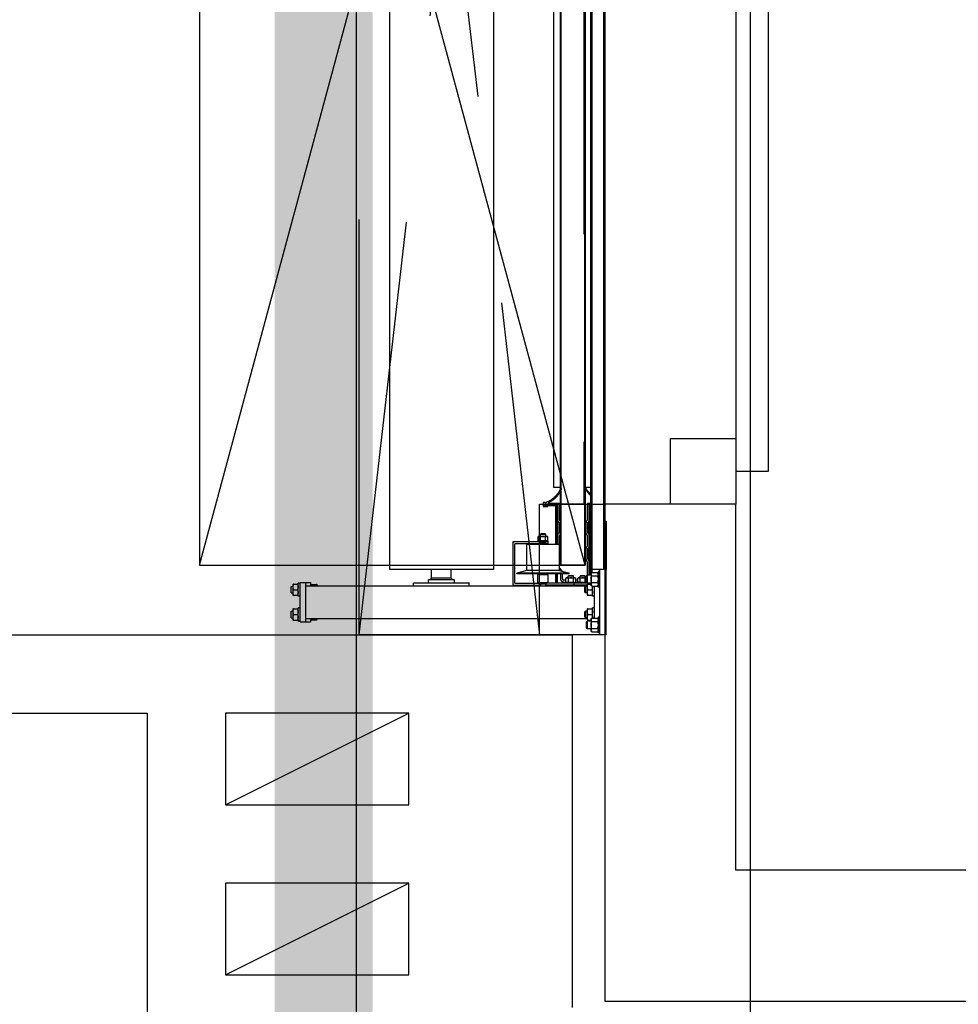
# Model space of a CAD drawing. Header units: centimetres. Extents: x -228435 to 111511, y -89367 to 428125.
# Tile 44 of 219: x -59655 to -58220, y 80335 to 81841. Entities that reach past the tile are written whole.
import ezdxf

# ---------------------------------------------------------------- set-up
doc = ezdxf.new("R2010")
doc.units = ezdxf.units.CM
doc.header["$LTSCALE"] = 50
for name, pattern in [('DASHDOT2', [12.7, 6.35, -3.175, 0, -3.175]), ('DIVIDE', [31.75, 12.7, -6.35, 0, -6.35, 0, -6.35]), ('HIDDENX2', [19.05, 12.7, -6.35])]:
    doc.linetypes.add(name, pattern=pattern)
doc.layers.get('0').update_dxf_attribs({"color": 8})
for name, color, linetype in [('ARCH_ETAPOWANIE', 8, 'DIVIDE'), ('ARCH_INFO_OSIE_IST', 8, 'DASHDOT2'), ('ARCH_MUROWANE_IST', 8, 'Continuous'), ('ARCH_WIDOK_IST', 8, 'Continuous'), ('ARCH_ŚLUSARKA_DRZWI', 8, 'Continuous'), ('ARCH_ŚLUSARKA_DRZWI_IST', 8, 'Continuous'), ('ARCH_ŻELBET_IST', 8, 'Continuous'), ('Osie rzutów$0$ARCH_INFO_OSIE_OPISY_IST', 8, 'Continuous')]:
    doc.layers.add(name, color=color, linetype=linetype)

# ---------------------------------------------------------------- blocks, each defined once
blk = doc.blocks.new('BRAMA')
at = {"linetype": 'HIDDENX2', "extrusion": (0.906308, -2.77557e-15, 0.422618)}
for p, q in [((5926.96, 12820), (5926.96, 12600)), ((5942.86, 12820), (5942.86, 12600)), ((5957.71, 12820), (5957.71, 12600)), ((5957.91, 12820), (5957.91, 12600)), ((5959.71, 12820), (5959.71, 12600)), ((5959.91, 12820), (5959.91, 12600)), ((5956.76, 12819.16), (5956.76, 12600.67)), ((5956.86, 12819.16), (5956.86, 12600.67)), ((5957.7, 12810), (5957.7, 12610)), ((5959.91, 12810), (5959.91, 12610)), ((5952.06, 12807.5), (5952.06, 12612.5)), ((5953.06, 12807.77), (5953.06, 12612.23)), ((5953.16, 12807.58), (5953.16, 12612.42)), ((5953.06, 12612.5), (5952.06, 12612.5)), ((5956.89, 12612.5), (5956.86, 12612.5)), ((5957.7, 12612.5), (5957.03, 12612.5)), ((5953.06, 12611.85), (5953.06, 12600.67)), ((5953.16, 12612.04), (5953.16, 12600.67)), ((5950.46, 12610.17), (5950.46, 12609.64)), ((5950.46, 12609.64), (5951.16, 12609.64)), ((5950.76, 12610.22), (5950.51, 12610.22)), ((5950.66, 12609.77), (5950.66, 12609.97)), ((5951.16, 12609.74), (5950.66, 12609.77)), ((5951.02, 12609.78), (5951.02, 12609.98)), ((5951.02, 12609.98), (5952.22, 12609.98)), ((5951.02, 12609.78), (5952.32, 12609.78)), ((5951.02, 12609.73), (5951.02, 12609.78)), ((5952.22, 12609.78), (5951.02, 12609.78)), ((5952.33, 12609.73), (5951.02, 12609.73)), ((5951.16, 12609.64), (5951.16, 12609.74)), ((5952.87, 12610.07), (5951.33, 12610.11)), ((5952.38, 12603.83), (5952.38, 12609.68)), ((5952.42, 12609.68), (5952.42, 12603.83)), ((5952.42, 12603.83), (5952.42, 12609.58)), ((5952.62, 12609.58), (5952.62, 12603.83)), ((5952.66, 12609.97), (5952.66, 12607.55)), ((5952.96, 12607.55), (5952.96, 12609.97)), ((5957.21, 12609.97), (5957.21, 12607.55)), ((5957.21, 12609.97), (5957.51, 12609.97)), ((5957.51, 12607.55), (5957.51, 12609.97)), ((5957.71, 12610), (5957.7, 12610)), ((5957.7, 12610), (5957.71, 12610)), ((5957.7, 12599.1), (5957.7, 12610)), ((5957.71, 12610), (5957.7, 12610)), ((5957.7, 12610), (5957.7, 12599.1)), ((5957.71, 12610), (5957.7, 12610)), ((5957.7, 12610), (5957.7, 12599.1)), ((5959.91, 12610), (5959.91, 12610)), ((5959.91, 12610), (5959.91, 12610)), ((5959.91, 12610), (5959.91, 12608.3)), ((5959.91, 12608.3), (5959.91, 12610)), ((5959.91, 12610), (5959.91, 12610)), ((5959.91, 12608.3), (5959.91, 12610)), ((5959.91, 12610), (5959.91, 12610)), ((5957.51, 12608.08), (5957.7, 12608.08)), ((5957.51, 12599.1), (5957.51, 12608.08)), ((5959.91, 12608.3), (5959.91, 12608.3)), ((5959.91, 12608.3), (5959.91, 12608.3)), ((5959.91, 12608.3), (5959.91, 12608.3)), ((5952.77, 12607.27), (5952.86, 12607.18)), ((5952.86, 12607.18), (5952.86, 12605.55)), ((5953.07, 12607.4), (5952.99, 12607.48)), ((5953.16, 12605.55), (5953.16, 12607.18)), ((5957.01, 12607.18), (5957.01, 12605.55)), ((5957.18, 12607.48), (5957.1, 12607.4)), ((5957.31, 12607.18), (5957.39, 12607.27)), ((5957.31, 12605.55), (5957.31, 12607.18)), ((5959.91, 12607.38), (5960.11, 12607.38)), ((5959.91, 12600), (5959.91, 12607.38)), ((5960.11, 12607.38), (5960.11, 12600)), ((5949.8, 12605.04), (5949.7, 12605.01)), ((5949.7, 12604.42), (5949.7, 12605.01)), ((5949.8, 12605.04), (5949.89, 12605.04)), ((5949.89, 12605.04), (5950.45, 12605.04)), ((5950.13, 12605.43), (5950.05, 12605.35)), ((5950.85, 12605.35), (5950.05, 12605.35)), ((5950.05, 12605.04), (5950.05, 12605.35)), ((5950.08, 12604.42), (5950.08, 12605.01)), ((5950.78, 12605.43), (5950.13, 12605.43)), ((5950.45, 12605.04), (5951.02, 12605.04)), ((5950.78, 12605.43), (5950.85, 12605.35)), ((5950.83, 12604.42), (5950.83, 12605.01)), ((5950.85, 12605.04), (5950.85, 12605.35)), ((5951.02, 12605.04), (5951.1, 12605.04)), ((5951.1, 12605.04), (5951.2, 12605.01)), ((5951.2, 12604.42), (5951.2, 12605.01)), ((5952.66, 12605.18), (5952.66, 12603.83)), ((5952.86, 12605.55), (5952.77, 12605.47)), ((5952.96, 12603.55), (5952.96, 12605.18)), ((5952.99, 12605.25), (5953.07, 12605.34)), ((5957.1, 12605.34), (5957.18, 12605.25)), ((5957.21, 12605.18), (5957.21, 12603.55)), ((5957.39, 12605.47), (5957.31, 12605.55)), ((5957.51, 12603.55), (5957.51, 12605.18)), ((5945.85, 12604.23), (5945.85, 12597.58)), ((5950.03, 12604.23), (5945.85, 12604.23)), ((5946.15, 12597.88), (5946.15, 12603.93)), ((5950.03, 12603.93), (5946.15, 12603.93)), ((5952.95, 12603.83), (5947.95, 12603.83)), ((5947.95, 12599.83), (5947.95, 12603.83)), ((5949.65, 12604.23), (5949.65, 12604.39)), ((5951.25, 12604.23), (5949.65, 12604.23)), ((5949.65, 12603.83), (5949.65, 12603.93)), ((5949.8, 12604.39), (5949.7, 12604.42)), ((5949.89, 12604.39), (5949.8, 12604.39)), ((5950.45, 12604.39), (5949.89, 12604.39)), ((5950.03, 12604.23), (5950.03, 12603.93)), ((5950.05, 12604.23), (5950.03, 12604.23)), ((5950.87, 12603.93), (5950.03, 12603.93)), ((5950.05, 12604.03), (5950.05, 12604.23)), ((5950.85, 12604.03), (5950.05, 12604.03)), ((5950.15, 12603.93), (5950.15, 12604.03)), ((5951.02, 12604.39), (5950.45, 12604.39)), ((5950.75, 12603.93), (5950.75, 12604.03)), ((5950.87, 12604.23), (5950.85, 12604.23)), ((5950.85, 12604.03), (5950.85, 12604.23)), ((5951.25, 12604.23), (5950.87, 12604.23)), ((5950.87, 12603.93), (5950.87, 12604.23)), ((5951.25, 12603.93), (5950.87, 12603.93)), ((5951.1, 12604.39), (5951.02, 12604.39)), ((5951.1, 12604.39), (5951.2, 12604.42)), ((5951.25, 12604.23), (5951.25, 12604.39)), ((5951.25, 12603.93), (5951.25, 12604.23)), ((5951.25, 12603.83), (5951.25, 12603.93)), ((5952.95, 12599.83), (5952.95, 12603.83)), ((5953.07, 12603.4), (5952.99, 12603.48)), ((5953.16, 12601.55), (5953.16, 12603.18)), ((5957.01, 12603.18), (5957.01, 12601.55)), ((5957.18, 12603.48), (5957.1, 12603.4)), ((5957.31, 12603.18), (5957.39, 12603.27)), ((5957.31, 12601.55), (5957.31, 12603.18)), ((5952.96, 12600.26), (5952.96, 12601.18)), ((5953.31, 12599.84), (5952.96, 12600.26)), ((5952.99, 12601.25), (5953.07, 12601.34)), ((5953.16, 12600.67), (5953.06, 12600.67)), ((5953.26, 12600.67), (5953.16, 12600.67)), ((5956.66, 12600.67), (5953.26, 12600.67)), ((5956.76, 12600.67), (5956.66, 12600.67)), ((5956.86, 12600.67), (5956.76, 12600.67)), ((5957.1, 12601.34), (5957.18, 12601.25)), ((5957.21, 12601.18), (5957.21, 12599.1)), ((5957.39, 12601.47), (5957.31, 12601.55)), ((5957.51, 12599.1), (5957.51, 12601.18)), ((5942.86, 12600), (5926.96, 12600)), ((5933.41, 12598.68), (5933.16, 12598.43)), ((5933.41, 12598.68), (5933.41, 12600)), ((5936.41, 12598.68), (5933.41, 12598.68)), ((5936.41, 12598.68), (5936.41, 12600)), ((5936.41, 12598.68), (5936.66, 12598.43)), ((5947.95, 12599.83), (5946.45, 12599.43)), ((5954.45, 12599.43), (5946.45, 12599.43)), ((5946.45, 12599.33), (5946.45, 12599.43)), ((5954.45, 12599.33), (5946.45, 12599.33)), ((5952.95, 12599.83), (5947.95, 12599.83)), ((5951.25, 12599.17), (5949.65, 12599.17)), ((5949.65, 12597.93), (5949.65, 12599.17)), ((5949.7, 12599.17), (5949.7, 12599.33)), ((5951.2, 12599.17), (5951.2, 12599.33)), ((5951.25, 12597.93), (5951.25, 12599.17)), ((5952.38, 12597.88), (5952.38, 12599.33)), ((5952.42, 12599.33), (5952.42, 12597.88)), ((5952.42, 12597.88), (5952.42, 12599.33)), ((5952.62, 12599.33), (5952.62, 12597.88)), ((5952.95, 12599.83), (5954.45, 12599.43)), ((5953.11, 12599.33), (5953.11, 12598.57)), ((5953.41, 12598.57), (5953.41, 12599.33)), ((5954.05, 12598.69), (5953.95, 12598.66)), ((5953.95, 12598.07), (5953.95, 12598.66)), ((5954.05, 12598.69), (5954.14, 12598.69)), ((5954.14, 12598.69), (5954.7, 12598.69)), ((5954.4, 12599.08), (5954.3, 12598.98)), ((5955.1, 12598.98), (5954.3, 12598.98)), ((5954.3, 12598.69), (5954.3, 12598.98)), ((5954.33, 12598.07), (5954.33, 12598.66)), ((5954.4, 12599.08), (5955, 12599.08)), ((5954.45, 12599.33), (5954.45, 12599.43)), ((5954.7, 12598.69), (5955.27, 12598.69)), ((5955, 12599.08), (5955.1, 12598.98)), ((5955.08, 12598.07), (5955.08, 12598.66)), ((5955.1, 12598.69), (5955.1, 12598.98)), ((5955.27, 12598.69), (5955.35, 12598.69)), ((5955.35, 12598.69), (5955.45, 12598.66)), ((5955.45, 12598.07), (5955.45, 12598.66)), ((5955.85, 12598.69), (5955.75, 12598.66)), ((5955.75, 12598.07), (5955.75, 12598.66)), ((5955.85, 12598.69), (5955.94, 12598.69)), ((5955.94, 12598.69), (5956.5, 12598.69)), ((5956.2, 12599.08), (5956.1, 12598.98)), ((5956.9, 12598.98), (5956.1, 12598.98)), ((5956.1, 12598.69), (5956.1, 12598.98)), ((5956.13, 12598.07), (5956.13, 12598.66)), ((5956.2, 12599.08), (5956.8, 12599.08)), ((5956.5, 12598.69), (5957.07, 12598.69)), ((5956.8, 12599.08), (5956.9, 12598.98)), ((5956.88, 12598.07), (5956.88, 12598.66)), ((5956.9, 12598.69), (5956.9, 12598.98)), ((5957.07, 12598.69), (5957.11, 12598.69)), ((5957.11, 12598.01), (5957.11, 12599)), ((5957.21, 12599.1), (5957.21, 12597.91)), ((5957.21, 12599.1), (5957.26, 12599.1)), ((5957.26, 12599.1), (5957.26, 12599.1)), ((5957.78, 12599.1), (5957.26, 12599.1)), ((5957.91, 12600), (5957.71, 12600)), ((5957.78, 12599.4), (5957.88, 12599.54)), ((5957.78, 12599.4), (5957.78, 12599.3)), ((5957.78, 12599.27), (5957.78, 12599.3)), ((5957.78, 12599.27), (5957.78, 12598.53)), ((5957.88, 12599.54), (5958.75, 12599.54)), ((5957.88, 12599.02), (5958.75, 12599.02)), ((5957.9, 12600), (5957.9, 12599.54)), ((5957.9, 12599.54), (5957.9, 12600)), ((5957.9, 12599.54), (5957.9, 12600)), ((5958.11, 12600), (5957.91, 12600)), ((5959.11, 12600), (5958.11, 12600)), ((5958.86, 12599.4), (5958.75, 12599.54)), ((5958.86, 12599.7), (5958.86, 12598.5)), ((5959.11, 12599.7), (5958.86, 12599.7)), ((5959.11, 12590), (5959.11, 12600)), ((5960.11, 12600), (5959.11, 12600)), ((5960.11, 12590), (5960.11, 12600)), ((5911.91, 12596.9), (5911.91, 12597.4)), ((5911.91, 12597.4), (5912.21, 12597.4)), ((5912.21, 12597.72), (5912.23, 12597.75)), ((5912.21, 12597.72), (5912.21, 12596.19)), ((5912.31, 12597.75), (5912.91, 12597.75)), ((5913.01, 12597.72), (5912.99, 12597.75)), ((5913.01, 12595.9), (5913.01, 12597.9)), ((5913.31, 12597.9), (5913.01, 12597.9)), ((5913.31, 12592), (5913.31, 12598)), ((5913.31, 12598), (5914.11, 12598)), ((5914.11, 12598), (5914.91, 12598)), ((5914.11, 12598), (5914.11, 12592)), ((5914.11, 12597.5), (5957.21, 12597.5)), ((5914.91, 12598), (5914.91, 12597.5)), ((5914.91, 12597.7), (5915.81, 12597.7)), ((5915.91, 12597.6), (5915.91, 12597.5)), ((5930.66, 12597.5), (5930.66, 12597.88)), ((5930.71, 12597.93), (5939.11, 12597.93)), ((5936.91, 12598.43), (5932.91, 12598.43)), ((5932.91, 12597.93), (5932.91, 12598.43)), ((5936.91, 12597.93), (5936.91, 12598.43)), ((5939.16, 12597.5), (5939.16, 12597.88)), ((5945.85, 12597.58), (5950.03, 12597.58)), ((5946.15, 12597.88), (5950.03, 12597.88)), ((5951.25, 12597.93), (5949.65, 12597.93)), ((5949.7, 12597.88), (5949.65, 12597.93)), ((5950.87, 12597.88), (5950.03, 12597.88)), ((5950.03, 12597.88), (5950.03, 12597.58)), ((5950.05, 12597.58), (5950.03, 12597.58)), ((5950.05, 12597.78), (5950.85, 12597.78)), ((5950.05, 12597.78), (5950.05, 12597.5)), ((5950.15, 12597.88), (5950.15, 12597.78)), ((5950.75, 12597.88), (5950.75, 12597.78)), ((5950.85, 12597.78), (5950.85, 12597.5)), ((5950.87, 12597.58), (5950.85, 12597.58)), ((5950.87, 12597.58), (5950.87, 12597.88)), ((5955.16, 12597.88), (5950.87, 12597.88)), ((5955.16, 12597.58), (5950.87, 12597.58)), ((5951.2, 12597.88), (5951.25, 12597.93)), ((5952.38, 12597.5), (5952.38, 12597.58)), ((5952.42, 12597.58), (5952.42, 12597.5)), ((5957.21, 12597.58), (5952.47, 12597.58)), ((5953.95, 12598.37), (5953.61, 12598.37)), ((5953.61, 12598.07), (5953.95, 12598.07)), ((5953.85, 12598.04), (5955.55, 12598.04)), ((5953.85, 12597.88), (5953.85, 12598.04)), ((5954.05, 12598.04), (5953.95, 12598.07)), ((5955.16, 12597.88), (5955.16, 12597.58)), ((5957.7, 12597.88), (5955.16, 12597.88)), ((5955.35, 12598.04), (5955.45, 12598.07)), ((5955.75, 12598.37), (5955.45, 12598.37)), ((5955.45, 12598.07), (5955.75, 12598.07)), ((5955.55, 12597.88), (5955.55, 12598.04)), ((5955.65, 12598.04), (5957.11, 12598.04)), ((5955.65, 12597.88), (5955.65, 12598.04)), ((5955.85, 12598.04), (5955.75, 12598.07)), ((5956.81, 12597.3), (5956.91, 12597.4)), ((5956.81, 12596.5), (5956.81, 12597.3)), ((5956.91, 12597.4), (5956.91, 12596.4)), ((5957.21, 12597.4), (5956.91, 12597.4)), ((5957.26, 12597.91), (5957.21, 12597.91)), ((5957.21, 12597.72), (5957.23, 12597.75)), ((5957.21, 12597.72), (5957.21, 12596.19)), ((5957.26, 12597.9), (5957.26, 12597.91)), ((5957.78, 12597.9), (5957.26, 12597.9)), ((5957.31, 12597.75), (5957.78, 12597.75)), ((5957.35, 12597.88), (5957.35, 12597.9)), ((5957.7, 12597.75), (5957.7, 12597.9)), ((5957.7, 12597.9), (5957.7, 12597.75)), ((5957.7, 12597.9), (5957.7, 12597.75)), ((5957.7, 12597.88), (5957.7, 12597.75)), ((5957.78, 12598.47), (5957.78, 12598.53)), ((5957.78, 12598.47), (5957.78, 12597.74)), ((5957.78, 12597.71), (5957.78, 12597.74)), ((5957.78, 12597.71), (5957.78, 12597.6)), ((5957.78, 12597.6), (5957.88, 12597.46)), ((5957.88, 12597.98), (5958.75, 12597.98)), ((5957.88, 12597.46), (5958.75, 12597.46)), ((5958.01, 12595.9), (5958.01, 12597.46)), ((5958.31, 12592.54), (5958.31, 12597.46)), ((5958.86, 12597.6), (5958.75, 12597.46)), ((5958.86, 12598.5), (5958.86, 12597.3)), ((5959.11, 12597.3), (5958.86, 12597.3)), ((5911.91, 12596.4), (5911.91, 12596.9)), ((5911.91, 12596.4), (5912.21, 12596.4)), ((5912.21, 12596.19), (5912.21, 12596.08)), ((5912.21, 12596.08), (5912.23, 12596.05)), ((5912.31, 12596.9), (5912.91, 12596.9)), ((5912.31, 12596.05), (5912.91, 12596.05)), ((5913.01, 12596.08), (5912.99, 12596.05)), ((5913.31, 12595.9), (5913.01, 12595.9)), ((5956.81, 12596.5), (5956.91, 12596.4)), ((5957.21, 12596.4), (5956.91, 12596.4)), ((5957.21, 12596.19), (5957.21, 12596.08)), ((5957.21, 12596.08), (5957.23, 12596.05)), ((5957.31, 12596.9), (5957.91, 12596.9)), ((5957.31, 12596.05), (5957.91, 12596.05)), ((5958.01, 12596.08), (5957.99, 12596.05)), ((5958.31, 12595.9), (5958.01, 12595.9)), ((5913.01, 12592.1), (5913.01, 12594.1)), ((5913.31, 12594.1), (5913.01, 12594.1)), ((5958.01, 12592.54), (5958.01, 12594.1)), ((5958.31, 12594.1), (5958.01, 12594.1)), ((5911.91, 12593.1), (5911.91, 12593.6)), ((5911.91, 12593.6), (5912.21, 12593.6)), ((5911.91, 12592.6), (5911.91, 12593.1)), ((5911.91, 12592.6), (5912.21, 12592.6)), ((5912.21, 12593.92), (5912.23, 12593.95)), ((5912.21, 12593.92), (5912.21, 12592.39)), ((5912.31, 12593.95), (5912.91, 12593.95)), ((5912.31, 12593.1), (5912.91, 12593.1)), ((5913.01, 12593.92), (5912.99, 12593.95)), ((5956.81, 12593.5), (5956.91, 12593.6)), ((5956.81, 12592.7), (5956.81, 12593.5)), ((5956.81, 12592.7), (5956.91, 12592.6)), ((5956.91, 12593.6), (5956.91, 12592.6)), ((5957.21, 12593.6), (5956.91, 12593.6)), ((5957.21, 12592.6), (5956.91, 12592.6)), ((5957.21, 12593.92), (5957.23, 12593.95)), ((5957.21, 12593.92), (5957.21, 12592.39)), ((5957.31, 12593.95), (5957.91, 12593.95)), ((5957.31, 12593.1), (5957.91, 12593.1)), ((5958.01, 12593.92), (5957.99, 12593.95)), ((5958.86, 12592.7), (5958.86, 12591.5)), ((5959.11, 12592.7), (5958.86, 12592.7)), ((5912.21, 12592.39), (5912.21, 12592.28)), ((5912.21, 12592.28), (5912.23, 12592.25)), ((5912.31, 12592.25), (5912.91, 12592.25)), ((5913.01, 12592.28), (5912.99, 12592.25)), ((5913.31, 12592.1), (5913.01, 12592.1)), ((5913.31, 12592), (5914.11, 12592)), ((5914.11, 12592.5), (5957.21, 12592.5)), ((5914.11, 12592), (5914.91, 12592)), ((5914.91, 12592.5), (5914.91, 12592)), ((5914.91, 12592.3), (5915.81, 12592.3)), ((5915.91, 12592.5), (5915.91, 12592.4)), ((5957.11, 12591.01), (5957.11, 12592)), ((5957.21, 12592.39), (5957.21, 12592.28)), ((5957.21, 12592.28), (5957.23, 12592.25)), ((5957.21, 12592.1), (5957.21, 12590.91)), ((5957.21, 12592.1), (5957.26, 12592.1)), ((5957.26, 12592.1), (5957.26, 12592.1)), ((5957.78, 12592.1), (5957.26, 12592.1)), ((5957.31, 12592.25), (5957.78, 12592.25)), ((5957.78, 12592.4), (5957.88, 12592.54)), ((5957.78, 12592.4), (5957.78, 12592.3)), ((5957.78, 12592.27), (5957.78, 12592.3)), ((5957.78, 12592.27), (5957.78, 12591.53)), ((5957.78, 12591.47), (5957.78, 12591.53)), ((5957.78, 12591.47), (5957.78, 12590.74)), ((5957.88, 12592.54), (5958.75, 12592.54)), ((5957.88, 12592.02), (5958.75, 12592.02)), ((5958.86, 12592.4), (5958.75, 12592.54)), ((5958.86, 12591.5), (5958.86, 12590.3)), ((5957.26, 12590.91), (5957.21, 12590.91)), ((5957.26, 12590.9), (5957.26, 12590.91)), ((5957.78, 12590.9), (5957.26, 12590.9)), ((5957.78, 12590.71), (5957.78, 12590.74)), ((5957.78, 12590.71), (5957.78, 12590.6)), ((5957.78, 12590.6), (5957.88, 12590.46)), ((5957.88, 12590.98), (5958.75, 12590.98)), ((5957.88, 12590.46), (5958.75, 12590.46)), ((5958.86, 12590.6), (5958.75, 12590.46)), ((5959.11, 12590.3), (5958.86, 12590.3)), ((5960.11, 12590), (5959.11, 12590))]:
    blk.add_line(p, q, dxfattribs=at)
at = {"linetype": 'HIDDENX2'}
for p, q in [((5966.39, 12610), (5959.91, 12610)), ((5951.25, 12604.39), (5949.65, 12604.39))]:
    blk.add_line(p, q, dxfattribs=at)
blk.add_lwpolyline([(5956.86, 12819.16), (5897.91, 12819.16), (5897.91, 12600.67), (5956.86, 12600.67)], close=True, dxfattribs=at)
for points in [[(5956.86, 12600.67), (5897.91, 12819.16)], [(5897.91, 12600.67), (5956.86, 12819.16)]]:
    blk.add_lwpolyline(points, dxfattribs=at)
for centre, radius, start, end in [((5949.54, 12613.94), 3.92, 288.1799, 335.1123), ((5949.81, 12613.66), 3.72, 294.2059, 338.9998), ((5953.18, 12612.32), 0.1, 0, 199.245), ((5956.96, 12612.43), 0.1, 303.7934, 197.8457), ((5961.21, 12614.85), 4.99, 209.4335, 225.3), ((5961.5, 12615.32), 5.38, 213.5956, 225.1233), ((5950.51, 12610.17), 0.05, 90, 180), ((5951.66, 12600.23), 9.78, 84.1331, 95.8669), ((5951.33, 12610.18), 0.075, 90, 270), ((5952.22, 12609.58), 0.4, 0, 90), ((5952.22, 12609.58), 0.2, 0, 90), ((5952.32, 12609.68), 0.1, 0, 90), ((5952.33, 12609.68), 0.05, 360, 90), ((5952.86, 12609.97), 0.1, 0, 84.7188), ((5957.31, 12609.97), 0.1, 96.2345, 180), ((5958.61, 12598.07), 12.07, 94.2943, 96.2345), ((5958.71, 12599.9), 10.14, 95.6843, 96.7998), ((5953.06, 12607.55), 0.4, 180, 225), ((5953.06, 12607.55), 0.1, 180, 225), ((5952.86, 12607.18), 0.3, 0, 45), ((5957.31, 12607.18), 0.298, 134.866, 180.134), ((5957.11, 12607.55), 0.1, 315, 0), ((5957.11, 12607.55), 0.4, 315, 0), ((5953.06, 12605.18), 0.4, 135, 180), ((5953.06, 12605.18), 0.101, 135.1605, 179.8395), ((5952.86, 12605.55), 0.3, 315, 0), ((5957.31, 12605.55), 0.3, 180, 225), ((5957.11, 12605.18), 0.1, 0, 45), ((5957.11, 12605.18), 0.4, 0, 45), ((5953.06, 12603.55), 0.1, 180, 225), ((5952.86, 12603.18), 0.3, 0, 45), ((5957.31, 12603.18), 0.3, 135, 180), ((5957.11, 12603.55), 0.1, 315, 0), ((5957.11, 12603.55), 0.4, 315, 0), ((5953.06, 12601.18), 0.1, 135, 180), ((5952.86, 12601.55), 0.3, 315, 0), ((5957.31, 12601.55), 0.3, 180, 225), ((5957.11, 12601.18), 0.1, 0, 45), ((5957.11, 12601.18), 0.4, 0, 45), ((5953.01, 12599.58), 0.4, 18.7937, 40), ((5915.81, 12597.6), 0.1, 0, 90), ((5930.71, 12597.88), 0.05, 90, 180), ((5939.11, 12597.88), 0.05, 0, 90), ((5952.82, 12597.78), 0.4, 210, 222.9611), ((5953.61, 12598.57), 0.5, 180, 270), ((5953.61, 12598.57), 0.2, 180, 270), ((5957.31, 12597.98), 0.2, 330, 338.7153), ((5957.31, 12597.98), 0.4, 345.5225, 349.5428), ((5915.81, 12592.4), 0.1, 270, 0)]:
    blk.add_arc(centre, radius, start, end, dxfattribs=at)
for points, weights in [([(5949.89, 12605.04), (5949.8, 12605.04), (5949.7, 12605.01)], [1, 1.0379548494, 1]), ([(5950.08, 12605.01), (5949.98, 12605.04), (5949.89, 12605.04)], [1, 1.0379548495, 1]), ([(5950.45, 12605.04), (5950.28, 12605.04), (5950.08, 12605.01)], [1, 1.0379548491, 1]), ([(5950.83, 12605.01), (5950.63, 12605.04), (5950.45, 12605.04)], [1, 1.03795484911, 1]), ([(5951.02, 12605.04), (5950.93, 12605.04), (5950.83, 12605.01)], [1, 1.03795484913, 1]), ([(5951.2, 12605.01), (5951.1, 12605.04), (5951.02, 12605.04)], [1, 1.03795484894, 1]), ([(5949.7, 12604.42), (5949.8, 12604.39), (5949.89, 12604.39)], [1, 1.03795484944, 1]), ([(5949.89, 12604.39), (5949.98, 12604.39), (5950.08, 12604.42)], [1, 1.03795484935, 1]), ([(5950.08, 12604.42), (5950.28, 12604.39), (5950.45, 12604.39)], [1, 1.03795484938, 1]), ([(5950.45, 12604.39), (5950.63, 12604.39), (5950.83, 12604.42)], [1, 1.0379548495, 1]), ([(5950.83, 12604.42), (5950.93, 12604.39), (5951.02, 12604.39)], [1, 1.03795484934, 1]), ([(5951.02, 12604.39), (5951.1, 12604.39), (5951.2, 12604.42)], [1, 1.03795484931, 1]), ([(5954.14, 12598.69), (5954.05, 12598.69), (5953.95, 12598.66)], [1, 1.0379548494, 1]), ([(5954.33, 12598.66), (5954.23, 12598.69), (5954.14, 12598.69)], [1, 1.0379548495, 1]), ([(5954.7, 12598.69), (5954.53, 12598.69), (5954.33, 12598.66)], [1, 1.0379548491, 1]), ([(5955.08, 12598.66), (5954.88, 12598.69), (5954.7, 12598.69)], [1, 1.03795484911, 1]), ([(5955.27, 12598.69), (5955.18, 12598.69), (5955.08, 12598.66)], [1, 1.03795484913, 1]), ([(5955.45, 12598.66), (5955.35, 12598.69), (5955.27, 12598.69)], [1, 1.03795484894, 1]), ([(5955.94, 12598.69), (5955.85, 12598.69), (5955.75, 12598.66)], [1, 1.0379548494, 1]), ([(5956.13, 12598.66), (5956.03, 12598.69), (5955.94, 12598.69)], [1, 1.0379548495, 1]), ([(5956.5, 12598.69), (5956.33, 12598.69), (5956.13, 12598.66)], [1, 1.0379548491, 1]), ([(5956.88, 12598.66), (5956.68, 12598.69), (5956.5, 12598.69)], [1, 1.03795484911, 1]), ([(5957.07, 12598.69), (5956.98, 12598.69), (5956.88, 12598.66)], [1, 1.03795484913, 1]), ([(5957.11, 12598.68), (5957.09, 12598.69), (5957.07, 12598.69)], [1.01344979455, 1.00873534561, 1]), ([(5957.11, 12599), (5957.15, 12599.04), (5957.21, 12599.1)], [1, 1.00423799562, 1]), ([(5957.78, 12599.3), (5957.78, 12599.41), (5957.88, 12599.54)], [1, 1.03360010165, 1.0000000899]), ([(5957.88, 12599.02), (5957.78, 12599.15), (5957.78, 12599.27)], [1, 1.0336001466, 1]), ([(5957.78, 12598.53), (5957.78, 12598.76), (5957.88, 12599.02)], [1, 1.03360147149, 1]), ([(5958.75, 12599.54), (5958.85, 12599.41), (5958.86, 12599.3)], [1.0000000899, 1.03360010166, 1]), ([(5958.86, 12599.27), (5958.85, 12599.15), (5958.75, 12599.02)], [1, 1.03360014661, 1]), ([(5958.75, 12599.02), (5958.85, 12598.76), (5958.86, 12598.53)], [1, 1.03360147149, 1]), ([(5912.31, 12596.9), (5912.16, 12597.33), (5912.31, 12597.75)], [1, 1.15470053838, 1]), ([(5912.31, 12597.75), (5912.23, 12597.75), (5912.23, 12597.75)], [1, 1.07735026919, 1.07735026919]), ([(5912.99, 12597.75), (5912.99, 12597.75), (5912.91, 12597.75)], [1.07735026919, 1.07735026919, 1]), ([(5912.91, 12597.75), (5913.06, 12597.33), (5912.91, 12596.9)], [1, 1.15470053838, 1]), ([(5953.95, 12598.07), (5954.05, 12598.04), (5954.14, 12598.04)], [1, 1.03795484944, 1]), ([(5954.14, 12598.04), (5954.23, 12598.04), (5954.33, 12598.07)], [1, 1.03795484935, 1]), ([(5954.33, 12598.07), (5954.53, 12598.04), (5954.7, 12598.04)], [1, 1.03795484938, 1]), ([(5954.7, 12598.04), (5954.88, 12598.04), (5955.08, 12598.07)], [1, 1.0379548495, 1]), ([(5955.08, 12598.07), (5955.18, 12598.04), (5955.27, 12598.04)], [1, 1.03795484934, 1]), ([(5955.27, 12598.04), (5955.35, 12598.04), (5955.45, 12598.07)], [1, 1.03795484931, 1]), ([(5955.75, 12598.07), (5955.85, 12598.04), (5955.94, 12598.04)], [1, 1.03795484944, 1]), ([(5955.94, 12598.04), (5956.03, 12598.04), (5956.13, 12598.07)], [1, 1.03795484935, 1]), ([(5956.13, 12598.07), (5956.33, 12598.04), (5956.5, 12598.04)], [1, 1.03795484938, 1]), ([(5956.5, 12598.04), (5956.68, 12598.04), (5956.88, 12598.07)], [1, 1.0379548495, 1]), ([(5956.88, 12598.07), (5956.98, 12598.04), (5957.07, 12598.04)], [1, 1.03795484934, 1]), ([(5957.07, 12598.04), (5957.09, 12598.04), (5957.11, 12598.04)], [1, 1.00873534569, 1.01344979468]), ([(5957.21, 12597.91), (5957.15, 12597.96), (5957.11, 12598.01)], [1, 1.00423801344, 1]), ([(5957.31, 12596.9), (5957.16, 12597.33), (5957.31, 12597.75)], [1, 1.15470053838, 1]), ([(5957.31, 12597.75), (5957.23, 12597.75), (5957.23, 12597.75)], [1, 1.07735026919, 1.07735026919]), ([(5957.88, 12597.98), (5957.78, 12598.25), (5957.78, 12598.47)], [1, 1.03360147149, 1]), ([(5957.78, 12597.74), (5957.78, 12597.85), (5957.88, 12597.98)], [1, 1.0336001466, 1]), ([(5957.88, 12597.46), (5957.78, 12597.6), (5957.78, 12597.71)], [1.0000000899, 1.03360010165, 1]), ([(5957.98, 12597.46), (5958.01, 12597.2), (5957.91, 12596.9)], [1.06834055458, 1.10374920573, 1]), ([(5958.86, 12598.47), (5958.85, 12598.25), (5958.75, 12597.98)], [1, 1.03360147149, 1]), ([(5958.75, 12597.98), (5958.85, 12597.85), (5958.86, 12597.74)], [1, 1.03360014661, 1]), ([(5958.86, 12597.71), (5958.85, 12597.6), (5958.75, 12597.46)], [1, 1.03360010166, 1.0000000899]), ([(5912.31, 12596.05), (5912.16, 12596.48), (5912.31, 12596.9)], [1, 1.15470053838, 1]), ([(5912.23, 12596.05), (5912.23, 12596.05), (5912.31, 12596.05)], [1.07735026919, 1.07735026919, 1]), ([(5912.91, 12596.9), (5913.06, 12596.48), (5912.91, 12596.05)], [1, 1.15470053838, 1]), ([(5912.91, 12596.05), (5912.99, 12596.05), (5912.99, 12596.05)], [1, 1.07735026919, 1.07735026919]), ([(5957.31, 12596.05), (5957.16, 12596.48), (5957.31, 12596.9)], [1, 1.15470053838, 1]), ([(5957.23, 12596.05), (5957.23, 12596.05), (5957.31, 12596.05)], [1.07735026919, 1.07735026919, 1]), ([(5957.91, 12596.9), (5958.06, 12596.48), (5957.91, 12596.05)], [1, 1.15470053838, 1]), ([(5957.91, 12596.05), (5957.99, 12596.05), (5957.99, 12596.05)], [1, 1.07735026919, 1.07735026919]), ([(5912.31, 12593.1), (5912.16, 12593.53), (5912.31, 12593.95)], [1, 1.15470053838, 1]), ([(5912.31, 12593.95), (5912.23, 12593.95), (5912.23, 12593.95)], [1, 1.07735026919, 1.07735026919]), ([(5912.31, 12592.25), (5912.16, 12592.68), (5912.31, 12593.1)], [1, 1.15470053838, 1]), ([(5912.99, 12593.95), (5912.99, 12593.95), (5912.91, 12593.95)], [1.07735026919, 1.07735026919, 1]), ([(5912.91, 12593.95), (5913.06, 12593.53), (5912.91, 12593.1)], [1, 1.15470053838, 1]), ([(5912.91, 12593.1), (5913.06, 12592.68), (5912.91, 12592.25)], [1, 1.15470053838, 1]), ([(5957.31, 12593.1), (5957.16, 12593.53), (5957.31, 12593.95)], [1, 1.15470053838, 1]), ([(5957.31, 12593.95), (5957.23, 12593.95), (5957.23, 12593.95)], [1, 1.07735026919, 1.07735026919]), ([(5957.31, 12592.25), (5957.16, 12592.68), (5957.31, 12593.1)], [1, 1.15470053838, 1]), ([(5957.99, 12593.95), (5957.99, 12593.95), (5957.91, 12593.95)], [1.07735026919, 1.07735026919, 1]), ([(5957.91, 12593.95), (5958.06, 12593.53), (5957.91, 12593.1)], [1, 1.15470053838, 1]), ([(5957.91, 12593.1), (5958.01, 12592.8), (5957.98, 12592.54)], [1, 1.10374920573, 1.06834055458]), ([(5912.23, 12592.25), (5912.23, 12592.25), (5912.31, 12592.25)], [1.07735026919, 1.07735026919, 1]), ([(5912.91, 12592.25), (5912.99, 12592.25), (5912.99, 12592.25)], [1, 1.07735026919, 1.07735026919]), ([(5957.11, 12592), (5957.15, 12592.04), (5957.21, 12592.1)], [1, 1.00423799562, 1]), ([(5957.23, 12592.25), (5957.23, 12592.25), (5957.31, 12592.25)], [1.07735026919, 1.07735026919, 1]), ([(5957.78, 12592.3), (5957.78, 12592.41), (5957.88, 12592.54)], [1, 1.03360010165, 1.0000000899]), ([(5957.88, 12592.02), (5957.78, 12592.15), (5957.78, 12592.27)], [1, 1.0336001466, 1]), ([(5957.78, 12591.53), (5957.78, 12591.76), (5957.88, 12592.02)], [1, 1.03360147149, 1]), ([(5957.88, 12590.98), (5957.78, 12591.25), (5957.78, 12591.47)], [1, 1.03360147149, 1]), ([(5958.75, 12592.54), (5958.85, 12592.41), (5958.86, 12592.3)], [1.0000000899, 1.03360010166, 1]), ([(5958.86, 12592.27), (5958.85, 12592.15), (5958.75, 12592.02)], [1, 1.03360014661, 1]), ([(5958.75, 12592.02), (5958.85, 12591.76), (5958.86, 12591.53)], [1, 1.03360147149, 1]), ([(5958.86, 12591.47), (5958.85, 12591.25), (5958.75, 12590.98)], [1, 1.03360147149, 1]), ([(5957.21, 12590.91), (5957.15, 12590.96), (5957.11, 12591.01)], [1, 1.00423801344, 1]), ([(5957.78, 12590.74), (5957.78, 12590.85), (5957.88, 12590.98)], [1, 1.0336001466, 1]), ([(5957.88, 12590.46), (5957.78, 12590.6), (5957.78, 12590.71)], [1.0000000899, 1.03360010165, 1]), ([(5958.75, 12590.98), (5958.85, 12590.85), (5958.86, 12590.74)], [1, 1.03360014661, 1]), ([(5958.86, 12590.71), (5958.85, 12590.6), (5958.75, 12590.46)], [1, 1.03360010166, 1.0000000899])]:
    blk.add_rational_spline(points, weights, degree=2, dxfattribs=at)
blk = doc.blocks.new('Osie rzutów')
at = {"layer": 'ARCH_INFO_OSIE_IST', "ltscale": 10}
for p, q in [((6260.29, 12255), (6260.06, 15006.6)), ((6200, 12255), (6200, 14934.6))]:
    blk.add_line(p, q, dxfattribs=at)

msp = doc.modelspace()

# ---------------------------------------------------------------- linework, layer by layer
at = {"layer": 'ARCH_ETAPOWANIE', "ltscale": 10, "const_width": 150, "elevation": 630}
msp.add_lwpolyline([(-32748.04041, 102637.86797), (-71890, 102620.1903), (-71740, 89900), (-59190, 89900), (-59190, 71200), (-71590, 71200), (-71590, 58800), (-65060, 58800), (-65060, 57540), (-63050, 57540), (-63050, -5675.91583)], dxfattribs=at)
at = {"layer": 'ARCH_MUROWANE_IST', "ltscale": 4, "elevation": 630}
for points in [[(-59880, 80190), (-59880, 80900), (-58810, 80900), (-58810, 80330)], [(-59460, 80780), (-59460, 79860), (-59740, 79860), (-59740, 80190), (-59740, 80780), (-59460, 80780)]]:
    msp.add_lwpolyline(points, dxfattribs=at)
for points in [[(-59340, 80640), (-59060, 80640), (-59060, 80780), (-59340, 80780)], [(-59340, 80380), (-59060, 80380), (-59060, 80520), (-59340, 80520)]]:
    msp.add_lwpolyline(points, close=True, dxfattribs=at)
at = {"layer": 'ARCH_WIDOK_IST'}
for p, q in [((-58760, 83100, 630), (-58760, 81100, 630)), ((-58560, 83100, 630), (-58560, 81100, 630)), ((-59340, 80640, 630), (-59060, 80780, 630)), ((-59340, 80380, 630), (-59060, 80520, 630))]:
    msp.add_line(p, q, dxfattribs=at)
at = {"layer": 'ARCH_ŚLUSARKA_DRZWI', "linetype": 'HIDDENX2', "lineweight": -3}
for p, q in [((-59135.73311, 80900, 630), (-58860, 83300, 630)), ((-59135.73311, 83300, 630), (-58860, 80900, 630))]:
    msp.add_line(p, q, dxfattribs=at)
at = {"layer": 'ARCH_ŚLUSARKA_DRZWI', "linetype": 'HIDDENX2', "lineweight": -3, "elevation": 630}
msp.add_lwpolyline([(-58860, 80900), (-59135.73311, 80900), (-59135.73311, 83300), (-58860, 83300)], dxfattribs=at)
msp.add_lwpolyline([(-58827.5, 83100), (-58792.5, 83100), (-58792.5, 81100), (-58827.5, 81100)], close=True, dxfattribs=at)
at = {"layer": 'ARCH_ŚLUSARKA_DRZWI', "linetype": 'Continuous', "lineweight": -3, "elevation": 630}
msp.add_lwpolyline([(-58760, 81100), (-58760, 80900), (-58860, 80900), (-58860, 81100)], close=True, dxfattribs=at)
at = {"layer": 'ARCH_ŚLUSARKA_DRZWI_IST', "elevation": 630}
for points in [[(-58510, 81150), (-58510, 82100), (-58560, 82100), (-58560, 81150)], [(-58560, 81200), (-58560, 81100), (-58660, 81100), (-58660, 81200)]]:
    msp.add_lwpolyline(points, close=True, dxfattribs=at)
at = {"layer": 'ARCH_ŻELBET_IST', "elevation": 630}
msp.add_lwpolyline([(-55130, 83100), (-55130, 80540), (-58560, 80540), (-58560, 81100), (-58760, 81100), (-58760, 80340), (-54930, 80340), (-54930, 83100)], dxfattribs=at)

# ---------------------------------------------------------------- block references
at = {"layer": 'ARCH_ŚLUSARKA_DRZWI', "xscale": 10, "yscale": 10, "zscale": 10}
msp.add_blockref('BRAMA', (-118359.07716, -45000, 630), dxfattribs=at)
at = {"layer": 'Osie rzutów$0$ARCH_INFO_OSIE_OPISY_IST', "xscale": 10, "yscale": 10, "zscale": 10}
msp.add_blockref('Osie rzutów', (-121140, -45000, 630), dxfattribs=at)

doc.saveas('drawing.dxf')
